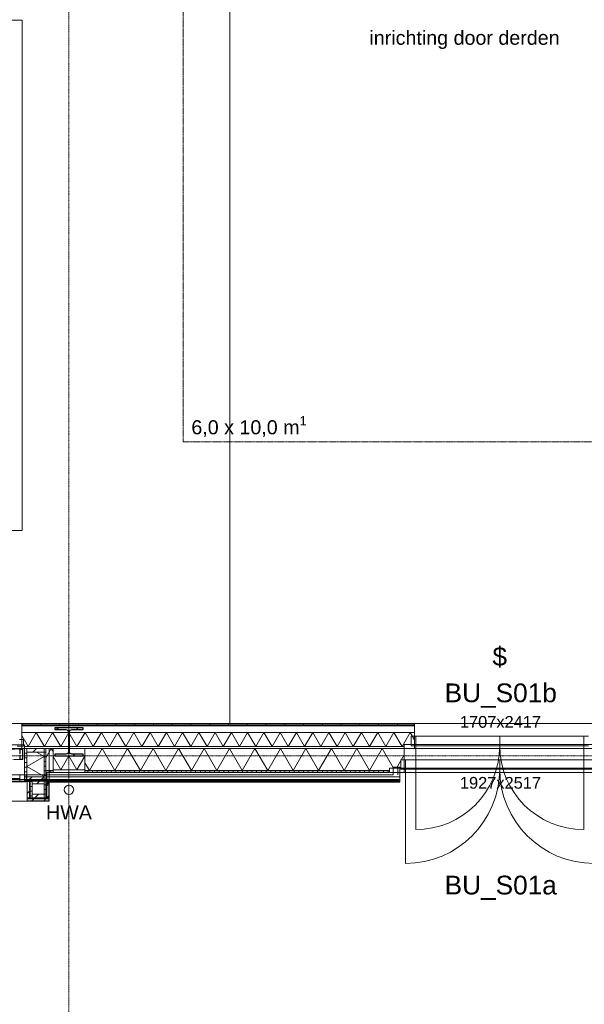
# Model space of a CAD drawing. Extents: x 0 to 92550, y 0 to 59400.
# Tile 45 of 87: x 42714 to 48730, y 8850 to 19352. Entities that reach past the tile are written whole.
import ezdxf
from ezdxf.xclip import XClip

# ---------------------------------------------------------------- set-up
doc = ezdxf.new("R2010")
doc.units = 0
doc.header["$MEASUREMENT"] = 0
doc.header["$XCLIPFRAME"] = 0
for name, pattern in [('Streep-punt fijn', [1251.000023, 626.000023, -312.5, 0, -312.5]), ('Streeplijn', [468.700004, 312.5, -156.200004]), ('Streeplijn fijn', [234.119993, 155.999994, -78.119999]), ('Streeplijn ultrafijn', [117.37, 78.119999, -39.250001]), ('Wipeout_Contour', [100000, 0, -100000])]:
    doc.linetypes.add(name, pattern=pattern)
for name, color, linetype in [('ZZ 21 Buitenwand spouwblad baksteen', 7, 'Continuous'), ('ZZ 21 Buitenwand spouwblad hsb', 7, 'Continuous'), ('ZZ 21 Buitenwand spouwisolatie', 7, 'Continuous'), ('ZZ 28 HDC staalconstructies', 7, 'Continuous'), ('ZZ 31 Zonwering', 7, 'Continuous'), ('ZZ 41 Buitenwandafwerking gevelhout', 7, 'Continuous'), ('ZZ 41 Buitenwandbekleding metaal', 7, 'Continuous'), ('ZZ 42 Binnenwandafwerking voorzetwand', 7, 'Continuous'), ('ZZ 52 Hemelwaterafvoeren', 7, 'Continuous'), ('ZZ 72 Vaste inrichting', 7, 'Continuous'), ('ZZ 74 Sanitair', 7, 'Continuous'), ('ZZ A Stramien', 7, 'Continuous'), ('ZZ Aankleding 2D tek', 7, 'Continuous'), ('ZZ Info_tekst Algemeen', 7, 'Continuous'), ('ZZ Info_tekst Bouwbesluit', 7, 'Continuous'), ('ZZ Zone Gebruiksruimten', 7, 'Continuous')]:
    doc.layers.add(name, color=color, linetype=linetype)
doc.styles.add('GENERATED_STYLE_1', font='arial.ttf')
pattern_1 = [(90, (5738.867, 6500), (-50, 0), [])]
pattern_2 = [(45, (5738.87, 6500), (-63.63961, 63.63961), [])]
pattern_3 = [(90, (5738.87, 6500), (-200, 0), [])]

# ---------------------------------------------------------------- blocks, each defined once
blk = doc.blocks.new('*X34')
at = {"layer": 'ZZ 21 Buitenwand spouwblad hsb', "color": 7, "linetype": 'Continuous', "lineweight": 5, "ltscale": 0.01}
for p, q in [((43457, 11343), (43593, 11578)), ((43729, 11343), (43593, 11578)), ((43729, 11343), (43864, 11578)), ((44000, 11343), (43864, 11578)), ((44000, 11343), (44136, 11578)), ((44271, 11343), (44136, 11578)), ((44271, 11343), (44407, 11578)), ((44543, 11343), (44407, 11578)), ((44543, 11343), (44678, 11578)), ((44814, 11343), (44678, 11578)), ((44814, 11343), (44950, 11578)), ((45085, 11343), (44950, 11578)), ((45085, 11343), (45221, 11578)), ((45357, 11343), (45221, 11578)), ((45357, 11343), (45492, 11578)), ((45628, 11343), (45492, 11578)), ((45628, 11343), (45764, 11578)), ((45899, 11343), (45764, 11578)), ((45899, 11343), (46035, 11578)), ((46171, 11343), (46035, 11578)), ((46171, 11343), (46306, 11578)), ((46442, 11343), (46306, 11578)), ((46442, 11343), (46578, 11578)), ((46698, 11370), (46578, 11578)), ((46729, 11370), (46811, 11512)), ((43457, 11343), (43409, 11427))]:
    blk.add_line(p, q, dxfattribs=at)
blk = doc.blocks.new('*X188')
at = {"layer": 'ZZ 21 Buitenwand spouwblad hsb', "color": 7, "linetype": 'Continuous', "lineweight": 5, "ltscale": 0.01}
for p in [(42993, 11479), (43069, 11546)]:
    blk.add_line(p, (43050, 11578), dxfattribs=at)
blk = doc.blocks.new('*X193')
at = {"layer": 'ZZ 21 Buitenwand spouwisolatie', "color": 7, "linetype": 'Continuous', "lineweight": 5, "ltscale": 0.01}
for p, q in [((43151, 11350), (43069, 11493)), ((43151, 11350), (43238, 11500)), ((43324, 11350), (43238, 11500)), ((43324, 11350), (43409, 11496))]:
    blk.add_line(p, q, dxfattribs=at)
blk = doc.blocks.new('*X206')
at = {"layer": 'ZZ 41 Buitenwandbekleding metaal', "color": 7, "linetype": 'Continuous', "lineweight": 5, "ltscale": 0.01}
for p, q in [((42791, 11387), (42975, 11493)), ((42893, 11540), (42975, 11493)), ((42791, 11387), (42975, 11280)), ((42971, 11278), (42975, 11280))]:
    blk.add_line(p, q, dxfattribs=at)
blk = doc.blocks.new('*X210')
at = {"layer": 'ZZ 42 Binnenwandafwerking voorzetwand', "color": 7, "linetype": 'Continuous', "lineweight": 5, "ltscale": 0.01}
for p, q in [((42805, 11600), (42736, 11719)), ((42805, 11600), (42891, 11750)), ((42978, 11600), (42891, 11750)), ((42978, 11600), (43065, 11750)), ((43151, 11600), (43065, 11750)), ((43151, 11600), (43238, 11750)), ((43324, 11600), (43238, 11750)), ((43324, 11600), (43411, 11750)), ((43498, 11600), (43411, 11750)), ((43498, 11600), (43584, 11750)), ((43671, 11600), (43584, 11750)), ((43671, 11600), (43757, 11750)), ((43844, 11600), (43757, 11750)), ((43844, 11600), (43931, 11750)), ((44017, 11600), (43931, 11750)), ((44017, 11600), (44104, 11750)), ((44190, 11600), (44104, 11750)), ((44190, 11600), (44277, 11750)), ((44364, 11600), (44277, 11750)), ((44364, 11600), (44450, 11750)), ((44537, 11600), (44450, 11750)), ((44537, 11600), (44623, 11750)), ((44710, 11600), (44623, 11750)), ((44710, 11600), (44797, 11750)), ((44883, 11600), (44797, 11750)), ((44883, 11600), (44970, 11750)), ((45056, 11600), (44970, 11750)), ((45056, 11600), (45143, 11750)), ((45230, 11600), (45143, 11750)), ((45230, 11600), (45316, 11750)), ((45403, 11600), (45316, 11750)), ((45403, 11600), (45489, 11750)), ((45576, 11600), (45489, 11750)), ((45576, 11600), (45663, 11750)), ((45749, 11600), (45663, 11750)), ((45749, 11600), (45836, 11750)), ((45922, 11600), (45836, 11750)), ((45922, 11600), (46009, 11750)), ((46096, 11600), (46009, 11750)), ((46096, 11600), (46182, 11750)), ((46269, 11600), (46182, 11750)), ((46269, 11600), (46355, 11750)), ((46442, 11600), (46355, 11750)), ((46442, 11600), (46529, 11750)), ((46615, 11600), (46529, 11750)), ((46615, 11600), (46702, 11750)), ((46788, 11600), (46702, 11750)), ((46788, 11600), (46875, 11750)), ((46921, 11671), (46875, 11750))]:
    blk.add_line(p, q, dxfattribs=at)
blk = doc.blocks.new('Drawing_1_1', base_point=(5739, 6500))
at = {"layer": 'ZZ 28 HDC staalconstructies', "linetype": 'Continuous', "lineweight": 0, "true_color": 0x000000}
h = blk.add_hatch(dxfattribs=at)
h.set_pattern_fill('515_Staal_0001', color=18, style=0, pattern_type=2)
h.set_pattern_definition([(315, (43088.87, 11500), (159.1, 159.1), []), (315, (43035.83, 11446.97), (159.1, 159.1), [])])
h.paths.add_polyline_path([(43389, 11781), (43389, 11800), (43089, 11800), (43089, 11781), (43206, 11781, -0.414214), (43233, 11754), (43233, 11546, -0.414214), (43206, 11519), (43089, 11519), (43089, 11500), (43389, 11500), (43389, 11519), (43271, 11519, -0.414214), (43244, 11546), (43244, 11754, -0.414214), (43271, 11781)])
at = {"layer": 'ZZ 41 Buitenwandbekleding metaal', "linetype": 'Continuous', "lineweight": 0, "true_color": 0x000000}
h = blk.add_hatch(dxfattribs=at)
h.set_pattern_fill('310_Naaldhout__01__0001', color=18, style=0, pattern_type=2)
h.set_pattern_definition(pattern_2)
h.paths.add_polyline_path([(42975, 11578), (42791, 11578), (42791, 11540), (42975, 11540)])
h = blk.add_hatch(dxfattribs=at)
h.set_pattern_fill('310_Naaldhout__01__0001', color=18, style=0, pattern_type=2)
h.set_pattern_definition(pattern_2)
h.paths.add_polyline_path([(42795, 11020), (43025, 11020), (43025, 11042), (42993, 11042), (42795, 11042)])
h = blk.add_hatch(dxfattribs=at)
h.set_pattern_fill('310_Naaldhout__01__0001', color=18, style=0, pattern_type=2)
h.set_pattern_definition(pattern_2)
h.paths.add_polyline_path([(42975, 11090), (42845, 11090), (42845, 11052), (42975, 11052)])
at = {"layer": 'ZZ 42 Binnenwandafwerking voorzetwand', "linetype": 'Continuous', "lineweight": 0, "true_color": 0x000000}
h = blk.add_hatch(dxfattribs=at)
h.set_pattern_fill('930_Lijnen_vert_200_0001', color=18, style=0, pattern_type=2)
h.set_pattern_definition(pattern_3)
h.paths.add_polyline_path([(42736, 11832), (46921, 11832), (46921, 11845), (42736, 11845)])
h = blk.add_hatch(dxfattribs=at)
h.set_pattern_fill('930_Lijnen_vert_200_0001', color=18, style=0, pattern_type=2)
h.set_pattern_definition(pattern_3)
h.paths.add_polyline_path([(42736, 11820), (46921, 11820), (46921, 11832), (42736, 11832)])
at = {"layer": 'ZZ 21 Buitenwand spouwblad hsb', "color": 7, "linetype": 'Continuous', "lineweight": 9, "ltscale": 0.01, "flags": 128}
for points in [[(43069, 11578), (42993, 11578)], [(46811, 11578), (43409, 11578)]]:
    blk.add_lwpolyline(points, dxfattribs=at)
at = {"layer": 'ZZ 21 Buitenwand spouwisolatie', "color": 7, "linetype": 'Continuous', "lineweight": 9, "ltscale": 0.01, "flags": 128}
blk.add_lwpolyline([(43409, 11500), (43069, 11500)], dxfattribs=at)
at = {"layer": 'ZZ 28 HDC staalconstructies', "color": 7, "linetype": 'Continuous', "lineweight": 25, "ltscale": 0.01, "flags": 128}
blk.add_lwpolyline([(43389, 11781), (43389, 11800), (43089, 11800), (43089, 11781), (43206, 11781, -0.414214), (43233, 11754), (43233, 11546, -0.414214), (43206, 11519), (43089, 11519), (43089, 11500), (43389, 11500), (43389, 11519), (43271, 11519, -0.414214), (43244, 11546), (43244, 11754, -0.414214), (43271, 11781)], format="xyb", close=True, dxfattribs=at)
at = {"layer": 'ZZ 31 Zonwering', "color": 7, "linetype": 'Continuous', "lineweight": 9, "ltscale": 0.01}
for p, q in [((42715, 11527), (42715, 11571)), ((42715, 11571), (42748, 11571)), ((42745, 11569), (42718, 11569)), ((42718, 11569), (42718, 11527)), ((42745, 11465), (42745, 11569)), ((42748, 11571), (42748, 11461)), ((42718, 11527), (42715, 11527)), ((42715, 11461), (42715, 11507)), ((42715, 11507), (42718, 11507)), ((42748, 11461), (42715, 11461)), ((42718, 11507), (42718, 11465)), ((42718, 11465), (42745, 11465))]:
    blk.add_line(p, q, dxfattribs=at)
at = {"layer": 'ZZ 31 Zonwering', "color": 7, "linetype": 'Streeplijn ultrafijn', "lineweight": 5, "ltscale": 0.01, "flags": 128}
blk.add_lwpolyline([(42748, 11571), (42748, 11461), (41157, 11461), (41157, 11571)], close=True, dxfattribs=at)
at = {"layer": 'ZZ 41 Buitenwandafwerking gevelhout', "color": 7, "linetype": 'Continuous', "lineweight": 9, "ltscale": 0.01}
for p, q in [((42713, 11675), (42753, 11675)), ((42753, 11675), (42753, 11603)), ((46884, 11608), (46884, 11709)), ((46884, 11709), (46975, 11709)), ((46975, 11709), (46934, 11709)), ((46934, 11709), (46934, 11608)), ((46934, 11608), (46934, 11709)), ((46934, 11709), (47829, 11709)), ((48724, 11709), (47829, 11709)), ((47829, 11709), (47829, 11608)), ((47829, 11709), (47829, 11608)), ((48724, 11709), (48682, 11709)), ((48682, 11709), (48774, 11709)), ((48724, 11608), (48724, 11709)), ((48724, 11608), (48724, 11709)), ((42753, 11603), (42685, 11603)), ((46934, 11608), (46884, 11608)), ((46934, 11608), (46934, 10713)), ((47829, 11608), (46934, 11608)), ((47829, 11608), (48724, 11608)), ((48724, 11608), (48724, 10713)), ((48774, 11608), (48724, 11608)), ((46774, 11458), (46865, 11458)), ((46865, 11458), (46824, 11458)), ((46824, 11458), (46824, 11358)), ((46824, 11358), (46824, 11458)), ((46824, 11458), (47829, 11458)), ((48834, 11458), (47829, 11458)), ((47829, 11458), (47829, 11358)), ((47829, 11458), (47829, 11358)), ((46824, 11358), (46824, 10353)), ((47829, 11358), (46824, 11358)), ((47829, 11358), (48834, 11358))]:
    blk.add_line(p, q, dxfattribs=at)
at = {"layer": 'ZZ 41 Buitenwandafwerking gevelhout', "color": 7, "linetype": 'Continuous', "lineweight": 5, "ltscale": 0.01}
for p, q in [((48682, 11709), (46975, 11709)), ((46934, 11608), (48724, 11608)), ((48792, 11458), (46865, 11458)), ((46824, 11358), (48834, 11358))]:
    blk.add_line(p, q, dxfattribs=at)
at = {"layer": 'ZZ 41 Buitenwandafwerking gevelhout', "color": 7, "linetype": 'Continuous', "lineweight": 9, "ltscale": 0.01}
for centre, radius, start, end in [((46934, 11608), 895, 270, 0), ((48724, 11608), 895, 180, 270), ((46824, 11358), 1005, 270, 0), ((48834, 11358), 1005, 180, 270)]:
    blk.add_arc(centre, radius, start, end, dxfattribs=at)
at = {"layer": 'ZZ 41 Buitenwandbekleding metaal', "color": 7, "linetype": 'Continuous', "lineweight": 9, "ltscale": 0.01}
for p, q in [((43027, 11578), (40879, 11578)), ((43027, 11018), (40879, 11018))]:
    blk.add_line(p, q, dxfattribs=at)
at = {"layer": 'ZZ 41 Buitenwandbekleding metaal', "color": 7, "linetype": 'Continuous', "lineweight": 9, "ltscale": 0.01, "flags": 128}
for points in [[(42975, 11578), (42791, 11578)], [(42791, 11578), (42791, 11540)], [(42975, 11540), (42975, 11578)], [(42993, 11042), (42795, 11042)], [(43025, 11042), (42993, 11042)], [(43003, 11052), (43025, 11052)], [(43025, 11052), (43025, 11042)]]:
    blk.add_lwpolyline(points, dxfattribs=at)
at = {"layer": 'ZZ 41 Buitenwandbekleding metaal', "color": 7, "linetype": 'Continuous', "lineweight": 5, "ltscale": 0.01, "flags": 128}
for points in [[(42817, 11052), (42827, 11052)], [(42993, 11052), (43003, 11052)], [(42993, 11042), (42993, 11052)]]:
    blk.add_lwpolyline(points, dxfattribs=at)
at = {"layer": 'ZZ 41 Buitenwandbekleding metaal', "color": 7, "linetype": 'Continuous', "lineweight": 9, "ltscale": 0.01, "flags": 128}
blk.add_lwpolyline([(42975, 11090), (42845, 11090), (42845, 11052), (42975, 11052)], close=True, dxfattribs=at)
at = {"layer": 'ZZ 42 Binnenwandafwerking voorzetwand', "color": 7, "linetype": 'Continuous', "lineweight": 5, "ltscale": 0.01}
for p, q in [((41170, 11845), (42736, 11845)), ((42736, 11750), (42736, 11820)), ((42736, 11750), (42736, 11820)), ((46921, 11750), (46921, 11820)), ((46921, 11750), (46921, 11820)), ((42736, 11578), (42736, 11600)), ((46921, 11578), (46921, 11600))]:
    blk.add_line(p, q, dxfattribs=at)
at = {"layer": 'ZZ 42 Binnenwandafwerking voorzetwand', "color": 7, "linetype": 'Continuous', "lineweight": 9, "ltscale": 0.01}
for p, q in [((42736, 11832), (42736, 11845)), ((42736, 11832), (42736, 11845)), ((46921, 11832), (42736, 11832)), ((42736, 11820), (42736, 11832)), ((42736, 11820), (42736, 11832)), ((46921, 11820), (42736, 11820)), ((46921, 11832), (46921, 11845)), ((46921, 11832), (46921, 11845)), ((46921, 11820), (46921, 11832)), ((46921, 11820), (46921, 11832)), ((46921, 11750), (42736, 11750)), ((42736, 11619), (42736, 11750)), ((42736, 11600), (42736, 11750)), ((46921, 11620), (46921, 11750)), ((46921, 11600), (46921, 11750)), ((42736, 11619), (42766, 11619)), ((42766, 11578), (42766, 11619)), ((42766, 11600), (46811, 11600)), ((46811, 11620), (46921, 11620)), ((46811, 11578), (46811, 11620))]:
    blk.add_line(p, q, dxfattribs=at)
at = {"layer": 'ZZ 42 Binnenwandafwerking voorzetwand', "color": 255, "linetype": 'Continuous', "lineweight": 0, "ltscale": 0.01}
for p, q in [((41140, 11578), (42766, 11578)), ((46811, 11578), (48847, 11578))]:
    blk.add_line(p, q, dxfattribs=at)
at = {"layer": 'ZZ 42 Binnenwandafwerking voorzetwand', "color": 7, "linetype": 'Continuous', "lineweight": 9, "ltscale": 0.01, "flags": 128}
for points in [[(46921, 11845), (42736, 11845)], [(42766, 11578), (46811, 11578)]]:
    blk.add_lwpolyline(points, dxfattribs=at)
for points in [[(41140, 11578), (41140, 11619), (42766, 11619), (42766, 11578)], [(46811, 11578), (46811, 11620), (48847, 11620), (48847, 11578)]]:
    blk.add_lwpolyline(points, close=True, dxfattribs=at)
at = {"layer": 'ZZ 74 Sanitair', "color": 174, "linetype": 'Streeplijn fijn', "lineweight": 5, "ltscale": 0.01, "true_color": 0x0000aa, "flags": 128}
blk.add_lwpolyline([(29239, 19348), (42739, 19348), (42739, 13905), (29239, 13905)], close=True, dxfattribs=at)
at = {"layer": 'ZZ A Stramien', "color": 7, "linetype": 'Streep-punt fijn', "lineweight": 9, "ltscale": 0.01}
blk.add_line((8789, 11500), (61239, 11500), dxfattribs=at)
at = {"layer": 'ZZ Aankleding 2D tek', "color": 174, "linetype": 'Streeplijn', "lineweight": 5, "ltscale": 0.01, "true_color": 0x0000aa, "flags": 128}
blk.add_lwpolyline([(50454, 14848), (44454, 14848), (44454, 24848), (50454, 24848)], dxfattribs=at)
at = {"layer": 'ZZ Zone Gebruiksruimten', "color": 255, "linetype": 'Continuous', "lineweight": 0, "ltscale": 0.01, "flags": 128}
for points in [[(44954, 27850), (28583, 27850), (28583, 11845), (44954, 11845)], [(50454, 27850), (44954, 27850), (44954, 11845), (50454, 11845)]]:
    blk.add_lwpolyline(points, close=True, dxfattribs=at)
at = {"layer": 'ZZ 72 Vaste inrichting', "color": 7, "linetype": 'Continuous', "lineweight": 25, "ltscale": 0.01}
for name in ['*X210', '*X188']:
    blk.add_blockref(name, (0, 0), dxfattribs=at)
at = {"layer": 'ZZ 41 Buitenwandafwerking gevelhout', "color": 7, "linetype": 'Continuous', "lineweight": 5, "attachment_point": 1, "style": 'GENERATED_STYLE_1'}
for s, insert, char_height in [('\\A1;{\\pql;\\fArial|b0|i0|c0|p0;\\W1.000000;BU_S01b}', (47242, 12272), 200), ('\\A1;{\\pql;\\fArial|b0|i0|c0|p0;\\W1.000000;1707x2417}', (47405, 11925), 125), ('\\A1;{\\pql;\\fArial|b0|i0|c0|p0;\\W1.000000;1927x2517}', (47405, 11275), 125), ('\\A1;{\\pql;\\fArial|b0|i0|c0|p0;\\W1.000000;BU_S01a}', (47242, 10222), 200)]:
    blk.add_mtext(s, dxfattribs=dict(at, insert=insert, char_height=char_height))
at = {"layer": 'ZZ Info_tekst Algemeen', "color": 174, "linetype": 'Continuous', "lineweight": 5, "true_color": 0x0000aa, "insert": (47454, 19137), "char_height": 150, "attachment_point": 5, "style": 'GENERATED_STYLE_1'}
blk.add_mtext('\\A1;{\\pqc;\\fArial|b0|i0|c0|p0;\\W1.000000;inrichting door derden}', dxfattribs=at)
at = {"layer": 'ZZ Info_tekst Algemeen', "color": 7, "linetype": 'Continuous', "lineweight": 5, "char_height": 150, "attachment_point": 5, "style": 'GENERATED_STYLE_1'}
for s, insert in [('\\A1;{\\pqc;\\fArial|b0|i0|c0|p0;\\W1.000000;6,0 x 10,0 m\\fArial|b0|i0|c0|p0;\\W1.000000;\\A1{\\H.66x;\\S1^  ;}}', (45158, 15005)), ('\\A1;{\\pqc;\\fArial|b0|i0|c0|p0;\\W1.000000;HWA}', (43239, 10897))]:
    blk.add_mtext(s, dxfattribs=dict(at, insert=insert))
at = {"layer": 'ZZ Info_tekst Bouwbesluit', "color": 7, "linetype": 'Continuous', "lineweight": 5, "insert": (47829, 12550), "char_height": 200, "attachment_point": 5, "style": 'GENERATED_STYLE_1'}
blk.add_mtext('\\A1;{\\pqc;\\fArial|b0|i0|c0|p0;\\W1.000000;$}', dxfattribs=at)
at = {"color": 254, "linetype": 'Wipeout_Contour', "lineweight": 0, "ltscale": 168776.737054}
blk.add_wipeout([(34509, 11229), (46764, 11229), (46764, 11249), (34509, 11249)], dxfattribs=at).dxf.layer = 'ZZ 21 Buitenwand spouwblad baksteen'
at = {"layer": 'ZZ 41 Buitenwandbekleding metaal', "linetype": 'Continuous', "lineweight": 0, "true_color": 0x000000}
h = blk.add_hatch(dxfattribs=at)
h.set_pattern_fill('310_Naaldhout__01__0001', color=18, style=0, pattern_type=2)
h.set_pattern_definition(pattern_2)
h.paths.add_polyline_path([(43025, 11052), (43025, 11191), (43003, 11191), (43003, 11052)])
at = {"layer": 'ZZ 41 Buitenwandbekleding metaal', "color": 7, "linetype": 'Continuous', "lineweight": 9, "ltscale": 0.01, "flags": 128}
for points in [[(42975, 11052), (42993, 11052), (42993, 11191)], [(43025, 11191), (43003, 11191)], [(43003, 11191), (43003, 11052)], [(43025, 11191), (43025, 11052)]]:
    blk.add_lwpolyline(points, dxfattribs=at)
at = {"layer": 'ZZ 41 Buitenwandbekleding metaal', "color": 7, "linetype": 'Continuous', "lineweight": 5, "ltscale": 0.01, "flags": 128}
blk.add_lwpolyline([(43003, 11191), (42993, 11191)], dxfattribs=at)
at = {"layer": 'ZZ 52 Hemelwaterafvoeren', "color": 7, "linetype": 'Continuous', "lineweight": 9, "ltscale": 0.01, "flags": 128}
blk.add_lwpolyline([(43239, 11188, 1), (43239, 11088, 1)], format="xyb", close=True, dxfattribs=at)
at = {"color": 254, "linetype": 'Wipeout_Contour', "lineweight": 0, "ltscale": 168814.849534}
blk.add_wipeout([(34509, 11249), (46764, 11249), (46764, 11299), (34509, 11299)], dxfattribs=at).dxf.layer = 'ZZ 21 Buitenwand spouwblad baksteen'
at = {"layer": 'ZZ 21 Buitenwand spouwblad hsb', "linetype": 'Continuous', "lineweight": 0, "true_color": 0x7f7f7f}
blk.add_hatch(color=8, dxfattribs=at).paths.add_polyline_path([(42993, 11343), (42993, 11339), (43069, 11339), (43069, 11343)])
at = {"layer": 'ZZ 21 Buitenwand spouwblad hsb', "linetype": 'Continuous', "lineweight": 0, "true_color": 0x000000}
h = blk.add_hatch(dxfattribs=at)
h.set_pattern_fill('325_Hout_plaatmateriaal__BC', color=18, style=0, pattern_type=2)
h.set_pattern_definition(pattern_1)
h.paths.add_polyline_path([(43069, 11339), (42993, 11339), (42993, 11321), (43069, 11321)])
at = {"layer": 'ZZ 41 Buitenwandafwerking gevelhout', "linetype": 'Continuous', "lineweight": 0, "true_color": 0x000000}
h = blk.add_hatch(dxfattribs=at)
h.set_pattern_fill('310_Naaldhout__01__0001', color=18, style=0, pattern_type=2)
h.set_pattern_definition(pattern_2)
h.paths.add_polyline_path([(43003, 11218), (46764, 11218), (46764, 11239), (43003, 11239)])
at = {"layer": 'ZZ 41 Buitenwandbekleding metaal', "linetype": 'Continuous', "lineweight": 0, "true_color": 0x000000}
h = blk.add_hatch(dxfattribs=at)
h.set_pattern_fill('325_Hout_plaatmateriaal__BC', color=18, style=0, pattern_type=2)
h.set_pattern_definition([(180, (42765.867, 11578), (0, 50), [])])
h.paths.add_polyline_path([(42766, 11240), (42791, 11240), (42791, 11278), (42791, 11540), (42791, 11578), (42766, 11578)])
h = blk.add_hatch(dxfattribs=at)
h.set_pattern_fill('325_Hout_plaatmateriaal__BC', color=18, style=0, pattern_type=2)
h.set_pattern_definition([(360, (42992.867, 11191), (1e-07, 50), [])])
h.paths.add_polyline_path([(42993, 11578), (42975, 11578), (42975, 11540), (42975, 11278), (42975, 11240), (42975, 11202), (42975, 11090), (42975, 11052), (42993, 11052), (42993, 11191)])
h = blk.add_hatch(dxfattribs=at)
h.set_pattern_fill('505_Aluminium_0001', color=18, style=0, pattern_type=2)
h.set_pattern_definition([(315, (42792.87, 11018), (176.78, 176.78), []), (315, (42757.5, 10982.64), (176.78, 176.78), []), (315, (42722.16, 10947.3), (176.78, 176.78), [])])
h.paths.add_polyline_path([(43027, 11208), (42997, 11208), (42997, 11198), (43007, 11198), (43007, 11200), (42999, 11200), (42999, 11206), (43025, 11206), (43025, 11191), (43025, 11052), (43025, 11042), (43025, 11020), (42795, 11020), (42795, 11042), (42795, 11052), (42795, 11225), (42795, 11240), (42791, 11240), (42766, 11240), (42766, 11238), (42793, 11238), (42793, 11018), (43027, 11018)])
h = blk.add_hatch(dxfattribs=at)
h.set_pattern_fill('310_Naaldhout__01__0001', color=18, style=0, pattern_type=2)
h.set_pattern_definition(pattern_2)
h.paths.add_polyline_path([(42845, 11240), (42975, 11240), (42975, 11278), (42791, 11278), (42791, 11240), (42795, 11240), (42827, 11240)])
h = blk.add_hatch(dxfattribs=at)
h.set_pattern_fill('325_Hout_plaatmateriaal__BC', color=18, style=0, pattern_type=2)
h.set_pattern_definition([(180, (42826.867, 11225), (8e-07, 50), [])])
h.paths.add_polyline_path([(42845, 11090), (42845, 11202), (42845, 11240), (42827, 11240), (42827, 11225), (42827, 11052), (42845, 11052)])
h = blk.add_hatch(dxfattribs=at)
h.set_pattern_fill('310_Naaldhout__01__0001', color=18, style=0, pattern_type=2)
h.set_pattern_definition(pattern_2)
h.paths.add_polyline_path([(42975, 11240), (42845, 11240), (42845, 11202), (42975, 11202)])
h = blk.add_hatch(dxfattribs=at)
h.set_pattern_fill('310_Naaldhout__01__0001', color=18, style=0, pattern_type=2)
h.set_pattern_definition(pattern_2)
h.paths.add_polyline_path([(42817, 11225), (42795, 11225), (42795, 11052), (42817, 11052)])
at = {"layer": 'ZZ 21 Buitenwand spouwblad baksteen', "color": 7, "linetype": 'Continuous', "lineweight": 15, "ltscale": 0.01}
for p, q in [((34509, 11249), (46764, 11249)), ((46764, 11249), (46764, 11299)), ((46764, 11249), (46764, 11229))]:
    blk.add_line(p, q, dxfattribs=at)
at = {"layer": 'ZZ 21 Buitenwand spouwblad baksteen', "color": 7, "linetype": 'Continuous', "lineweight": 15, "ltscale": 0.01, "flags": 128}
for points in [[(46694, 11299), (34579, 11299)], [(34509, 11229), (46764, 11229)]]:
    blk.add_lwpolyline(points, dxfattribs=at)
at = {"layer": 'ZZ 21 Buitenwand spouwblad hsb', "color": 7, "linetype": 'Continuous', "lineweight": 5, "ltscale": 0.01}
for p, q in [((42993, 11343), (42993, 11578)), ((42993, 11343), (42993, 11578)), ((42993, 11339), (42993, 11343)), ((42993, 11339), (42993, 11343)), ((42993, 11321), (42993, 11339)), ((42993, 11321), (42993, 11339))]:
    blk.add_line(p, q, dxfattribs=at)
at = {"layer": 'ZZ 21 Buitenwand spouwblad hsb', "color": 7, "linetype": 'Continuous', "lineweight": 9, "ltscale": 0.01}
for p, q in [((42993, 11343), (43069, 11343)), ((42993, 11339), (43069, 11339))]:
    blk.add_line(p, q, dxfattribs=at)
at = {"layer": 'ZZ 21 Buitenwand spouwblad hsb', "color": 7, "linetype": 'Continuous', "lineweight": 5, "ltscale": 0.01, "flags": 128}
for points in [[(43069, 11343), (43069, 11578)], [(43409, 11343), (43409, 11578)], [(43069, 11339), (43069, 11343)], [(43409, 11339), (43409, 11343)], [(43069, 11321), (43069, 11339)], [(43409, 11321), (43409, 11339)]]:
    blk.add_lwpolyline(points, dxfattribs=at)
at = {"layer": 'ZZ 21 Buitenwand spouwblad hsb', "color": 7, "linetype": 'Continuous', "lineweight": 9, "ltscale": 0.01, "flags": 128}
blk.add_lwpolyline([(42993, 11321), (43069, 11321)], dxfattribs=at)
at = {"layer": 'ZZ 21 Buitenwand spouwisolatie', "color": 7, "linetype": 'Continuous', "lineweight": 9, "ltscale": 0.01, "flags": 128}
for points in [[(43069, 11500), (43069, 11350)], [(43409, 11350), (43409, 11500)], [(43069, 11350), (43409, 11350)]]:
    blk.add_lwpolyline(points, dxfattribs=at)
at = {"layer": 'ZZ 41 Buitenwandafwerking gevelhout', "color": 7, "linetype": 'Continuous', "lineweight": 9, "ltscale": 0.01}
for p, q in [((41191, 11296), (42715, 11296)), ((41191, 11260), (42715, 11260)), ((42715, 11224), (42715, 11296)), ((42715, 11296), (42783, 11296)), ((42783, 11296), (42783, 11224)), ((42715, 11224), (41191, 11224)), ((42783, 11224), (42715, 11224))]:
    blk.add_line(p, q, dxfattribs=at)
at = {"layer": 'ZZ 41 Buitenwandafwerking gevelhout', "color": 7, "linetype": 'Continuous', "lineweight": 5, "ltscale": 0.01}
for p, q in [((43003, 11296), (43003, 11321)), ((43003, 11277), (43003, 11321)), ((43003, 11277), (43003, 11296)), ((43003, 11239), (43003, 11277)), ((43003, 11239), (43003, 11277)), ((43003, 11239), (46764, 11239)), ((43003, 11224), (43003, 11239)), ((43003, 11218), (43003, 11239)), ((46764, 11218), (46764, 11239)), ((46764, 11218), (46764, 11239)), ((43003, 11218), (43003, 11224))]:
    blk.add_line(p, q, dxfattribs=at)
at = {"layer": 'ZZ 41 Buitenwandafwerking gevelhout', "color": 7, "linetype": 'Continuous', "lineweight": 9, "ltscale": 0.01, "flags": 128}
blk.add_lwpolyline([(43003, 11218), (46764, 11218)], dxfattribs=at)
at = {"layer": 'ZZ 41 Buitenwandbekleding metaal', "color": 7, "linetype": 'Continuous', "lineweight": 9, "ltscale": 0.01}
blk.add_line((43027, 11578), (43027, 11018), dxfattribs=at)
at = {"layer": 'ZZ 41 Buitenwandbekleding metaal', "color": 7, "linetype": 'Continuous', "lineweight": 9, "ltscale": 0.01, "flags": 128}
for points in [[(42791, 11578), (42766, 11578), (42766, 11240)], [(42993, 11191), (42993, 11578), (42975, 11578)], [(42795, 11240), (42791, 11240), (42766, 11240)], [(42766, 11240), (42766, 11238), (42793, 11238), (42793, 11018), (43027, 11018), (43027, 11208), (42997, 11208), (42997, 11198), (43007, 11198), (43007, 11200), (42999, 11200), (42999, 11206), (43025, 11206), (43025, 11191)], [(42791, 11278), (42791, 11240)], [(42795, 11225), (42795, 11240)], [(42795, 11240), (42827, 11240)], [(42827, 11240), (42845, 11240)], [(42827, 11240), (42827, 11225)], [(42975, 11240), (42975, 11278)], [(43025, 11042), (43025, 11020), (42795, 11020), (42795, 11042), (42795, 11052), (42795, 11225)], [(42817, 11225), (42795, 11225)], [(42795, 11052), (42817, 11052), (42817, 11225)], [(42827, 11225), (42827, 11052), (42845, 11052)], [(42845, 11090), (42845, 11202)], [(42975, 11202), (42975, 11090)]]:
    blk.add_lwpolyline(points, dxfattribs=at)
at = {"layer": 'ZZ 41 Buitenwandbekleding metaal', "color": 7, "linetype": 'Continuous', "lineweight": 5, "ltscale": 0.01, "flags": 128}
blk.add_lwpolyline([(42791, 11278), (42975, 11278), (42975, 11540), (42791, 11540)], close=True, dxfattribs=at)
at = {"layer": 'ZZ 41 Buitenwandbekleding metaal', "color": 7, "linetype": 'Continuous', "lineweight": 9, "ltscale": 0.01, "flags": 128}
blk.add_lwpolyline([(42975, 11240), (42845, 11240), (42845, 11202), (42975, 11202)], close=True, dxfattribs=at)
at = {"layer": 'ZZ 41 Buitenwandbekleding metaal', "color": 7, "linetype": 'Continuous', "lineweight": 5, "ltscale": 0.01, "flags": 128}
blk.add_lwpolyline([(42827, 11225), (42817, 11225)], dxfattribs=at)
at = {"layer": 'ZZ A Stramien', "color": 7, "linetype": 'Streep-punt fijn', "lineweight": 9, "ltscale": 0.01}
blk.add_line((43239, 6500), (43239, 52900), dxfattribs=at)
at = {"layer": 'ZZ 72 Vaste inrichting', "color": 7, "linetype": 'Continuous', "lineweight": 25, "ltscale": 0.01}
for name in ['*X206', '*X193']:
    blk.add_blockref(name, (0, 0), dxfattribs=at)
at = {"color": 254, "linetype": 'Wipeout_Contour', "lineweight": 0, "ltscale": 192436.939267}
blk.add_wipeout([(46764, 11299), (46764, 11379), (46744, 11379), (46744, 11299)], dxfattribs=at).dxf.layer = 'ZZ 21 Buitenwand spouwblad baksteen'
at = {"layer": 'ZZ 21 Buitenwand spouwblad hsb', "color": 7, "linetype": 'Continuous', "lineweight": 5, "ltscale": 0.01}
for p, q in [((46811, 11370), (46811, 11578)), ((46811, 11343), (46811, 11578)), ((46811, 11339), (46811, 11343)), ((46811, 11321), (46811, 11339))]:
    blk.add_line(p, q, dxfattribs=at)
at = {"color": 254, "linetype": 'Wipeout_Contour', "lineweight": 0, "ltscale": 192300.887345}
blk.add_wipeout([(46744, 11299), (46744, 11379), (46694, 11379), (46694, 11299)], dxfattribs=at).dxf.layer = 'ZZ 21 Buitenwand spouwblad baksteen'
at = {"layer": 'ZZ 21 Buitenwand spouwblad hsb', "linetype": 'Continuous', "lineweight": 0, "true_color": 0x7f7f7f}
blk.add_hatch(color=8, dxfattribs=at).paths.add_polyline_path([(43409, 11339), (46654, 11339), (46654, 11343), (43409, 11343)])
at = {"layer": 'ZZ 21 Buitenwand spouwblad hsb', "linetype": 'Continuous', "lineweight": 0, "true_color": 0x000000}
h = blk.add_hatch(dxfattribs=at)
h.set_pattern_fill('325_Hout_plaatmateriaal__BC', color=18, style=0, pattern_type=2)
h.set_pattern_definition(pattern_1)
h.paths.add_polyline_path([(46654, 11339), (43409, 11339), (43409, 11321), (46654, 11321)])
at = {"layer": 'ZZ 21 Buitenwand spouwblad baksteen', "color": 7, "linetype": 'Continuous', "lineweight": 15, "ltscale": 0.01}
blk.add_line((46744, 11299), (46744, 11379), dxfattribs=at)
at = {"layer": 'ZZ 21 Buitenwand spouwblad baksteen', "color": 7, "linetype": 'Continuous', "lineweight": 15, "ltscale": 0.01, "flags": 128}
for points in [[(46694, 11379), (46694, 11299)], [(46744, 11379), (46694, 11379)], [(46764, 11379), (46744, 11379)], [(46764, 11299), (46764, 11379)]]:
    blk.add_lwpolyline(points, dxfattribs=at)
at = {"layer": 'ZZ 21 Buitenwand spouwblad hsb', "color": 7, "linetype": 'Continuous', "lineweight": 9, "ltscale": 0.01}
for p, q in [((43409, 11343), (46654, 11343)), ((46654, 11370), (46811, 11370)), ((46654, 11321), (46654, 11370)), ((43409, 11339), (46654, 11339))]:
    blk.add_line(p, q, dxfattribs=at)
at = {"layer": 'ZZ 21 Buitenwand spouwblad hsb', "color": 255, "linetype": 'Continuous', "lineweight": 0, "ltscale": 0.01}
blk.add_line((46654, 11321), (49004, 11321), dxfattribs=at)
at = {"layer": 'ZZ 21 Buitenwand spouwblad hsb', "color": 7, "linetype": 'Continuous', "lineweight": 9, "ltscale": 0.01, "flags": 128}
blk.add_lwpolyline([(46654, 11321), (46654, 11370), (49004, 11370), (49004, 11321)], close=True, dxfattribs=at)
blk.add_lwpolyline([(43409, 11321), (46654, 11321)], dxfattribs=at)
at = {"layer": 'ZZ 41 Buitenwandafwerking gevelhout', "color": 7, "linetype": 'Continuous', "lineweight": 9, "ltscale": 0.01}
for p, q in [((46774, 11358), (46774, 11458)), ((46824, 11358), (46774, 11358))]:
    blk.add_line(p, q, dxfattribs=at)
at = {"layer": 'ZZ 41 Buitenwandafwerking gevelhout', "color": 7, "linetype": 'Continuous', "lineweight": 5, "ltscale": 0.01}
for p, q in [((43003, 11277), (46764, 11277)), ((46764, 11277), (46764, 11321)), ((46764, 11277), (46764, 11321)), ((46764, 11239), (46764, 11277)), ((46764, 11239), (46764, 11277))]:
    blk.add_line(p, q, dxfattribs=at)
at = {"layer": 'ZZ 41 Buitenwandafwerking gevelhout', "color": 7, "linetype": 'Continuous', "lineweight": 5, "ltscale": 0.01, "flags": 128}
blk.add_lwpolyline([(46764, 11321), (43003, 11321)], dxfattribs=at)
at = {"layer": 'ZZ 72 Vaste inrichting', "color": 7, "linetype": 'Continuous', "lineweight": 25, "ltscale": 0.01}
blk.add_blockref('*X34', (0, 0), dxfattribs=at)

msp = doc.modelspace()

# ---------------------------------------------------------------- block references
at = {"color": 7, "linetype": 'Continuous', "lineweight": 25, "ltscale": 0.01}
ref = msp.add_blockref('Drawing_1_1', (5739, 6500), dxfattribs=at)
XClip(ref).set_block_clipping_path([(1000, 1000), (66950, 58400)])

doc.saveas('drawing.dxf')
